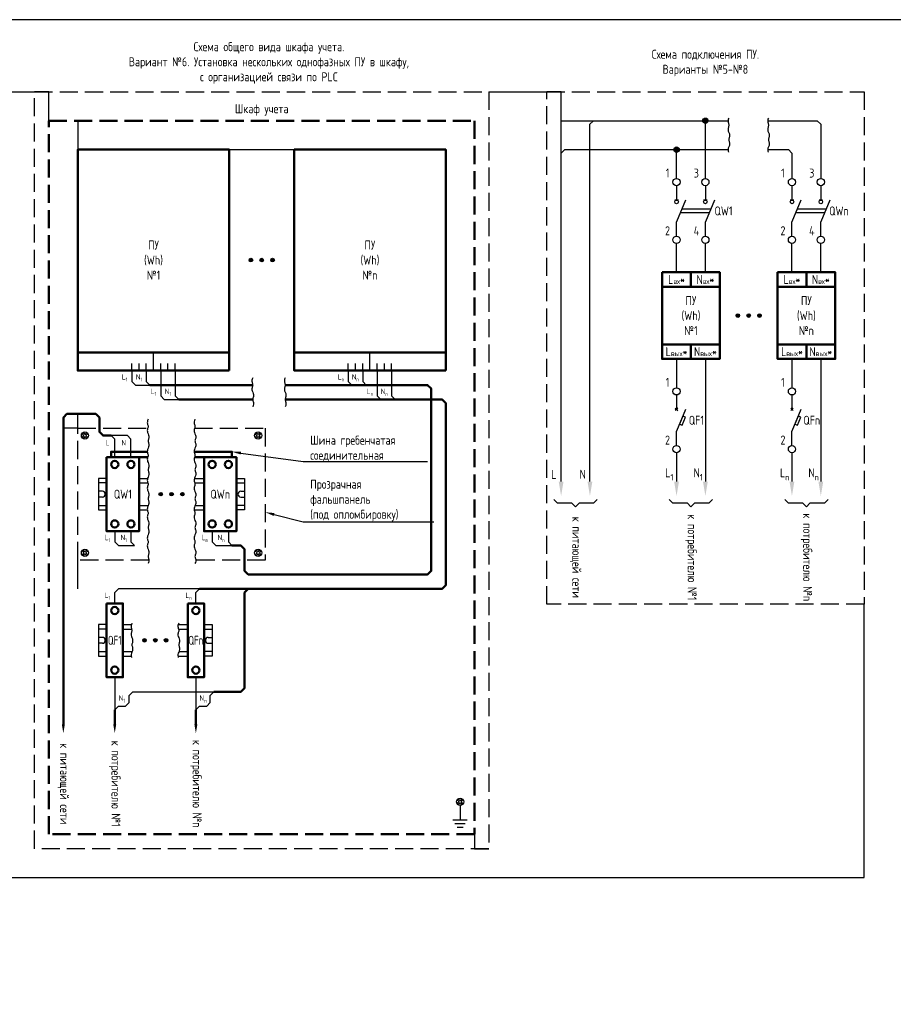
# Model space of a CAD drawing. Header units: millimetres. Extents: x -110 to 4101, y -10868 to 110.
# Tile 88 of 90: x 3459 to 3702, y -2337 to -2064. Entities that reach past the tile are written whole.
import ezdxf
from ezdxf import colors
from ezdxf.entities.mleader import LeaderData, LeaderLine
from ezdxf.math import Vec2, Vec3

# ---------------------------------------------------------------- set-up
doc = ezdxf.new("R2010")
doc.units = ezdxf.units.MM
doc.linetypes.add('GOST2.303 4', pattern=[7, 5, -2, 0])
doc.layers.add('01.Вспомогательный_слой', color=1, linetype='Continuous', plot=False)
doc.styles.add('ЭП', font='GOST.TTF')

msp = doc.modelspace()

# ---------------------------------------------------------------- hatches: boundary and pattern name
h = msp.add_hatch(color=256)
h.dxf.hatch_style = 1
edge = h.paths.add_edge_path()
edge.add_arc((3649.5, -2092), 0.75, 0, 360)
h = msp.add_hatch(color=256)
h.dxf.hatch_style = 1
edge = h.paths.add_edge_path()
edge.add_arc((3641.5, -2100), 0.75, 0, 360)
at = {"ltscale": 0.2}
h = msp.add_hatch(color=256, dxfattribs=at)
h.dxf.hatch_style = 1
edge = h.paths.add_edge_path()
edge.add_arc((3523.5, -2130.625), 0.5, 0, 360)
h = msp.add_hatch(color=256, dxfattribs=at)
h.dxf.hatch_style = 1
edge = h.paths.add_edge_path()
edge.add_arc((3526.5, -2130.625), 0.5, 0, 360)
h = msp.add_hatch(color=256, dxfattribs=at)
h.dxf.hatch_style = 1
edge = h.paths.add_edge_path()
edge.add_arc((3529.5, -2130.625), 0.5, 0, 360)
h = msp.add_hatch(color=256, dxfattribs=at)
h.dxf.hatch_style = 1
edge = h.paths.add_edge_path()
edge.add_arc((3658.5, -2146), 0.5, 0, 360)
h = msp.add_hatch(color=256, dxfattribs=at)
h.dxf.hatch_style = 1
edge = h.paths.add_edge_path()
edge.add_arc((3661.5, -2146), 0.5, 0, 360)
h = msp.add_hatch(color=256, dxfattribs=at)
h.dxf.hatch_style = 1
edge = h.paths.add_edge_path()
edge.add_arc((3664.5, -2146), 0.5, 0, 360)
h = msp.add_hatch(color=256, dxfattribs=at)
h.dxf.hatch_style = 1
edge = h.paths.add_edge_path()
edge.add_arc((3498.5, -2195.5), 0.5, 0, 360)
h = msp.add_hatch(color=256, dxfattribs=at)
h.dxf.hatch_style = 1
edge = h.paths.add_edge_path()
edge.add_arc((3501.5, -2195.5), 0.5, 0, 360)
h = msp.add_hatch(color=256, dxfattribs=at)
h.dxf.hatch_style = 1
edge = h.paths.add_edge_path()
edge.add_arc((3504.5, -2195.5), 0.5, 0, 360)
h = msp.add_hatch(color=256, dxfattribs=at)
h.dxf.hatch_style = 1
edge = h.paths.add_edge_path()
edge.add_arc((3494, -2236), 0.5, 0, 360)
h = msp.add_hatch(color=256, dxfattribs=at)
h.dxf.hatch_style = 1
edge = h.paths.add_edge_path()
edge.add_arc((3497, -2236), 0.5, 0, 360)
h = msp.add_hatch(color=256, dxfattribs=at)
h.dxf.hatch_style = 1
edge = h.paths.add_edge_path()
edge.add_arc((3500, -2236), 0.5, 0, 360)

# ---------------------------------------------------------------- linework, layer by layer
for p, q in [((3612.5, -2198), (3613.5, -2199)), ((3614.5, -2198), (3613.5, -2199)), ((3644.5, -2198), (3645.5, -2199)), ((3646.5, -2198), (3645.5, -2199)), ((3676.5, -2198), (3677.5, -2199)), ((3678.5, -2198), (3677.5, -2199))]:
    msp.add_line(p, q)
at = {"linetype": 'GOST2.303 4', "lineweight": 50}
msp.add_lwpolyline([(3467.5, -2092), (3585.5, -2092), (3585.5, -2289.75), (3467.5, -2289.75)], close=True, dxfattribs=at)
at = {"ltscale": 0.2}
for points in [[(3617.5, -2192), (3617.5, -2093), (3618.5, -2092), (3649.5, -2092)], [(3649.5, -2092), (3655.786, -2092)], [(3649.5, -2108), (3649.5, -2092)], [(3656, -2091.25), (3655.856, -2091.603), (3655.789, -2091.914), (3655.78, -2092.19), (3655.812, -2092.437), (3655.868, -2092.661), (3655.93, -2092.867), (3655.979, -2093.062), (3656, -2093.25), (3655.979, -2093.438), (3655.93, -2093.633), (3655.868, -2093.839), (3655.812, -2094.062), (3655.78, -2094.31), (3655.789, -2094.586), (3655.856, -2094.897), (3656, -2095.25)], [(3667, -2091.25), (3666.856, -2091.603), (3666.789, -2091.914), (3666.78, -2092.19), (3666.812, -2092.437), (3666.868, -2092.661), (3666.93, -2092.867), (3666.979, -2093.062), (3667, -2093.25), (3666.979, -2093.438), (3666.93, -2093.633), (3666.868, -2093.839), (3666.812, -2094.062), (3666.78, -2094.31), (3666.789, -2094.586), (3666.856, -2094.897), (3667, -2095.25)], [(3666.786, -2092), (3680.5, -2092), (3681.5, -2093), (3681.5, -2108)], [(3656, -2095.25), (3656.144, -2095.603), (3656.211, -2095.914), (3656.22, -2096.19), (3656.187, -2096.437), (3656.132, -2096.661), (3656.07, -2096.867), (3656.021, -2097.062), (3656, -2097.25), (3656.021, -2097.438), (3656.07, -2097.633), (3656.132, -2097.839), (3656.187, -2098.062), (3656.22, -2098.31), (3656.211, -2098.586), (3656.144, -2098.897), (3656, -2099.25)], [(3667, -2095.25), (3667.144, -2095.603), (3667.211, -2095.914), (3667.22, -2096.19), (3667.187, -2096.437), (3667.132, -2096.661), (3667.07, -2096.867), (3667.021, -2097.062), (3667, -2097.25), (3667.021, -2097.438), (3667.07, -2097.633), (3667.132, -2097.839), (3667.187, -2098.062), (3667.22, -2098.31), (3667.211, -2098.586), (3667.144, -2098.897), (3667, -2099.25)], [(3609.5, -2192), (3609.5, -2101), (3610.5, -2100), (3641.5, -2100)], [(3641.5, -2108), (3641.5, -2100)], [(3641.5, -2100), (3655.786, -2100)], [(3656, -2099.25), (3655.856, -2099.603), (3655.789, -2099.914), (3655.78, -2100.19), (3655.812, -2100.437), (3655.868, -2100.661), (3655.895, -2100.75)], [(3667, -2099.25), (3666.856, -2099.603), (3666.789, -2099.914), (3666.78, -2100.19), (3666.812, -2100.437), (3666.868, -2100.661), (3666.895, -2100.75)], [(3666.786, -2100), (3672.5, -2100), (3673.5, -2101), (3673.5, -2108)], [(3642, -2114), (3641, -2114)], [(3650, -2114), (3649, -2114)], [(3674, -2114), (3673, -2114)], [(3682, -2114), (3681, -2114)], [(3641.5, -2134), (3641.5, -2126)], [(3649.5, -2134), (3649.5, -2126)], [(3673.5, -2134), (3673.5, -2126)], [(3681.5, -2134), (3681.5, -2126)], [(3641.5, -2158), (3641.5, -2166)], [(3649.5, -2158), (3649.5, -2192)], [(3673.5, -2158), (3673.5, -2166)], [(3681.5, -2158), (3681.5, -2192)], [(3490.5, -2161.25), (3490.5, -2164.25), (3491.5, -2165.25), (3491.5, -2165.25)], [(3494.5, -2161.25), (3494.5, -2164.25), (3495.5, -2165.25), (3495.5, -2165.25)], [(3498.5, -2161.25), (3498.5, -2168.25), (3499.5, -2169.25), (3499.5, -2169.25)], [(3502.5, -2161.25), (3502.5, -2168.25), (3503.5, -2169.25), (3503.5, -2169.25)], [(3524, -2163.25), (3523.856, -2163.603), (3523.789, -2163.914), (3523.78, -2164.19), (3523.813, -2164.437), (3523.868, -2164.661), (3523.93, -2164.867), (3523.979, -2165.062), (3524, -2165.25), (3523.979, -2165.438), (3523.93, -2165.633), (3523.868, -2165.839), (3523.813, -2166.062), (3523.78, -2166.31), (3523.789, -2166.586), (3523.856, -2166.897), (3524, -2167.25)], [(3533, -2163.25), (3532.856, -2163.603), (3532.789, -2163.914), (3532.78, -2164.19), (3532.813, -2164.437), (3532.868, -2164.661), (3532.93, -2164.867), (3532.979, -2165.062), (3533, -2165.25), (3532.979, -2165.438), (3532.93, -2165.633), (3532.868, -2165.839), (3532.813, -2166.062), (3532.78, -2166.31), (3532.789, -2166.586), (3532.856, -2166.897), (3533, -2167.25)], [(3550.5, -2161.25), (3550.5, -2164.25), (3551.5, -2165.25), (3551.5, -2165.25)], [(3554.5, -2161.25), (3554.5, -2164.25), (3555.5, -2165.25), (3555.5, -2165.25)], [(3558.5, -2161.25), (3558.5, -2168.25), (3559.5, -2169.25), (3559.5, -2169.25)], [(3562.5, -2161.25), (3562.5, -2168.25), (3563.5, -2169.25), (3563.5, -2169.25)], [(3491.5, -2165.25), (3495.5, -2165.25)], [(3555.5, -2165.25), (3551.5, -2165.25)], [(3499.5, -2169.25), (3503.5, -2169.25)], [(3524, -2167.25), (3524.144, -2167.603), (3524.211, -2167.914), (3524.22, -2168.19), (3524.188, -2168.437), (3524.132, -2168.661), (3524.07, -2168.867), (3524.021, -2169.062), (3524, -2169.25), (3524.021, -2169.438), (3524.07, -2169.633), (3524.132, -2169.839), (3524.188, -2170.062), (3524.22, -2170.31), (3524.211, -2170.586), (3524.144, -2170.897), (3524, -2171.25)], [(3533, -2167.25), (3533.144, -2167.603), (3533.211, -2167.914), (3533.22, -2168.19), (3533.188, -2168.437), (3533.132, -2168.661), (3533.07, -2168.867), (3533.021, -2169.062), (3533, -2169.25), (3533.021, -2169.438), (3533.07, -2169.633), (3533.132, -2169.839), (3533.188, -2170.062), (3533.22, -2170.31), (3533.211, -2170.586), (3533.144, -2170.897), (3533, -2171.25)], [(3563.5, -2169.25), (3559.5, -2169.25)], [(3495, -2174.75), (3494.856, -2175.103), (3494.789, -2175.414), (3494.78, -2175.69), (3494.813, -2175.937), (3494.868, -2176.161), (3494.93, -2176.367), (3494.979, -2176.562), (3495, -2176.75), (3494.979, -2176.938), (3494.93, -2177.133), (3494.868, -2177.339), (3494.813, -2177.562), (3494.78, -2177.81), (3494.789, -2178.086), (3494.856, -2178.397), (3495, -2178.75)], [(3508, -2174.75), (3507.856, -2175.103), (3507.789, -2175.414), (3507.78, -2175.69), (3507.813, -2175.937), (3507.868, -2176.161), (3507.93, -2176.367), (3507.979, -2176.562), (3508, -2176.75), (3507.979, -2176.938), (3507.93, -2177.133), (3507.868, -2177.339), (3507.813, -2177.562), (3507.78, -2177.81), (3507.789, -2178.086), (3507.856, -2178.397), (3508, -2178.75)], [(3490.25, -2185.25), (3490.25, -2180.25), (3489.25, -2179.25), (3484.75, -2179.25)], [(3485.75, -2185.25), (3485.75, -2180.25), (3484.75, -2179.25), (3484.75, -2179.25)], [(3495, -2178.75), (3495.144, -2179.103), (3495.211, -2179.414), (3495.22, -2179.69), (3495.188, -2179.937), (3495.132, -2180.161), (3495.07, -2180.367), (3495.021, -2180.562), (3495, -2180.75), (3495.021, -2180.938), (3495.07, -2181.133), (3495.132, -2181.339), (3495.188, -2181.562), (3495.22, -2181.81), (3495.211, -2182.086), (3495.144, -2182.397), (3495, -2182.75)], [(3508, -2178.75), (3508.144, -2179.103), (3508.211, -2179.414), (3508.22, -2179.69), (3508.188, -2179.937), (3508.132, -2180.161), (3508.07, -2180.367), (3508.021, -2180.562), (3508, -2180.75), (3508.021, -2180.938), (3508.07, -2181.133), (3508.132, -2181.339), (3508.188, -2181.562), (3508.22, -2181.81), (3508.211, -2182.086), (3508.144, -2182.397), (3508, -2182.75)], [(3495, -2182.75), (3494.856, -2183.103), (3494.789, -2183.414), (3494.78, -2183.69), (3494.813, -2183.937), (3494.868, -2184.161), (3494.93, -2184.367), (3494.979, -2184.562), (3495, -2184.75), (3494.979, -2184.938), (3494.93, -2185.133), (3494.868, -2185.339), (3494.813, -2185.562), (3494.78, -2185.81), (3494.789, -2186.086), (3494.856, -2186.397), (3495, -2186.75)], [(3508, -2182.75), (3507.856, -2183.103), (3507.789, -2183.414), (3507.78, -2183.69), (3507.813, -2183.937), (3507.868, -2184.161), (3507.93, -2184.367), (3507.979, -2184.562), (3508, -2184.75), (3507.979, -2184.938), (3507.93, -2185.133), (3507.868, -2185.339), (3507.813, -2185.562), (3507.78, -2185.81), (3507.789, -2186.086), (3507.856, -2186.397), (3508, -2186.75)], [(3641.5, -2184), (3641.5, -2192)], [(3673.5, -2184), (3673.5, -2192)], [(3495, -2186.75), (3495.144, -2187.103), (3495.211, -2187.414), (3495.22, -2187.69), (3495.188, -2187.937), (3495.132, -2188.161), (3495.07, -2188.367), (3495.021, -2188.562), (3495, -2188.75), (3495.021, -2188.938), (3495.07, -2189.133), (3495.132, -2189.339), (3495.188, -2189.562), (3495.22, -2189.81), (3495.211, -2190.086), (3495.144, -2190.397), (3495, -2190.75)], [(3508, -2186.75), (3508.144, -2187.103), (3508.211, -2187.414), (3508.22, -2187.69), (3508.188, -2187.937), (3508.132, -2188.161), (3508.07, -2188.367), (3508.021, -2188.562), (3508, -2188.75), (3508.021, -2188.938), (3508.07, -2189.133), (3508.132, -2189.339), (3508.188, -2189.562), (3508.22, -2189.81), (3508.211, -2190.086), (3508.144, -2190.397), (3508, -2190.75)], [(3492.5, -2191.125), (3494.852, -2191.125)], [(3495, -2190.75), (3494.856, -2191.103), (3494.789, -2191.414), (3494.78, -2191.69), (3494.813, -2191.937), (3494.868, -2192.161), (3494.93, -2192.367), (3494.979, -2192.562), (3495, -2192.75), (3494.979, -2192.938), (3494.93, -2193.133), (3494.868, -2193.339), (3494.813, -2193.562), (3494.78, -2193.81), (3494.789, -2194.086), (3494.856, -2194.397), (3495, -2194.75)], [(3508, -2190.75), (3507.856, -2191.103), (3507.789, -2191.414), (3507.78, -2191.69), (3507.813, -2191.937), (3507.868, -2192.161), (3507.93, -2192.367), (3507.979, -2192.562), (3508, -2192.75), (3507.979, -2192.938), (3507.93, -2193.133), (3507.868, -2193.339), (3507.813, -2193.562), (3507.78, -2193.81), (3507.789, -2194.086), (3507.856, -2194.397), (3508, -2194.75)], [(3507.852, -2191.125), (3510.5, -2191.125)], [(3492.5, -2192.375), (3494.932, -2192.375)], [(3507.932, -2192.375), (3510.5, -2192.375)], [(3495, -2194.75), (3495.144, -2195.103), (3495.211, -2195.414), (3495.22, -2195.69), (3495.188, -2195.937), (3495.132, -2196.161), (3495.07, -2196.367), (3495.021, -2196.562), (3495, -2196.75), (3495.021, -2196.938), (3495.07, -2197.133), (3495.132, -2197.339), (3495.188, -2197.562), (3495.22, -2197.81), (3495.211, -2198.086), (3495.144, -2198.397), (3495, -2198.75)], [(3508, -2194.75), (3508.144, -2195.103), (3508.211, -2195.414), (3508.22, -2195.69), (3508.188, -2195.937), (3508.132, -2196.161), (3508.07, -2196.367), (3508.021, -2196.562), (3508, -2196.75), (3508.021, -2196.938), (3508.07, -2197.133), (3508.132, -2197.339), (3508.188, -2197.562), (3508.22, -2197.81), (3508.211, -2198.086), (3508.144, -2198.397), (3508, -2198.75)], [(3492.5, -2198.625), (3495.051, -2198.625)], [(3495, -2198.75), (3494.856, -2199.103), (3494.789, -2199.414), (3494.78, -2199.69), (3494.813, -2199.937), (3494.868, -2200.161), (3494.93, -2200.367), (3494.979, -2200.562), (3495, -2200.75), (3494.979, -2200.938), (3494.93, -2201.133), (3494.868, -2201.339), (3494.813, -2201.562), (3494.78, -2201.81), (3494.789, -2202.086), (3494.856, -2202.397), (3495, -2202.75)], [(3508, -2198.75), (3507.856, -2199.103), (3507.789, -2199.414), (3507.78, -2199.69), (3507.813, -2199.937), (3507.868, -2200.161), (3507.93, -2200.367), (3507.979, -2200.562), (3508, -2200.75), (3507.979, -2200.938), (3507.93, -2201.133), (3507.868, -2201.339), (3507.813, -2201.562), (3507.78, -2201.81), (3507.789, -2202.086), (3507.856, -2202.397), (3508, -2202.75)], [(3508.051, -2198.625), (3510.5, -2198.625)], [(3492.5, -2199.875), (3494.804, -2199.875)], [(3507.804, -2199.875), (3510.5, -2199.875)], [(3495, -2202.75), (3495.144, -2203.103), (3495.211, -2203.414), (3495.22, -2203.69), (3495.188, -2203.937), (3495.132, -2204.161), (3495.07, -2204.367), (3495.021, -2204.562), (3495, -2204.75), (3495.021, -2204.938), (3495.07, -2205.133), (3495.132, -2205.339), (3495.188, -2205.562), (3495.22, -2205.81), (3495.211, -2206.086), (3495.144, -2206.397), (3495, -2206.75)], [(3508, -2202.75), (3508.144, -2203.103), (3508.211, -2203.414), (3508.22, -2203.69), (3508.188, -2203.937), (3508.132, -2204.161), (3508.07, -2204.367), (3508.021, -2204.562), (3508, -2204.75), (3508.021, -2204.938), (3508.07, -2205.133), (3508.132, -2205.339), (3508.188, -2205.562), (3508.22, -2205.81), (3508.211, -2206.086), (3508.144, -2206.397), (3508, -2206.75)], [(3485.75, -2205.75), (3485.75, -2208.75), (3486.75, -2209.75), (3491.25, -2209.75)], [(3490.25, -2205.75), (3490.25, -2208.75), (3491.25, -2209.75), (3491.25, -2209.75)], [(3495, -2206.75), (3494.856, -2207.103), (3494.789, -2207.414), (3494.78, -2207.69), (3494.813, -2207.937), (3494.868, -2208.161), (3494.93, -2208.367), (3494.979, -2208.562), (3495, -2208.75), (3494.979, -2208.938), (3494.93, -2209.133), (3494.868, -2209.339), (3494.813, -2209.562), (3494.78, -2209.81), (3494.789, -2210.086), (3494.856, -2210.397), (3495, -2210.75)], [(3508, -2206.75), (3507.856, -2207.103), (3507.789, -2207.414), (3507.78, -2207.69), (3507.813, -2207.937), (3507.868, -2208.161), (3507.93, -2208.367), (3507.979, -2208.562), (3508, -2208.75), (3507.979, -2208.938), (3507.93, -2209.133), (3507.868, -2209.339), (3507.813, -2209.562), (3507.78, -2209.81), (3507.789, -2210.086), (3507.856, -2210.397), (3508, -2210.75)], [(3512.75, -2205.75), (3512.75, -2208.75), (3513.75, -2209.75), (3518.25, -2209.75)], [(3517.25, -2205.75), (3517.25, -2208.75), (3518.25, -2209.75), (3518.25, -2209.75)], [(3495, -2210.75), (3495.144, -2211.103), (3495.211, -2211.414), (3495.22, -2211.69), (3495.188, -2211.937), (3495.132, -2212.161), (3495.07, -2212.367), (3495.021, -2212.562), (3495, -2212.75), (3495.021, -2212.938), (3495.07, -2213.133), (3495.132, -2213.339), (3495.188, -2213.562), (3495.22, -2213.81), (3495.211, -2214.086), (3495.144, -2214.397), (3495, -2214.75)], [(3508, -2210.75), (3508.144, -2211.103), (3508.211, -2211.414), (3508.22, -2211.69), (3508.188, -2211.937), (3508.132, -2212.161), (3508.07, -2212.367), (3508.021, -2212.562), (3508, -2212.75), (3508.021, -2212.938), (3508.07, -2213.133), (3508.132, -2213.339), (3508.188, -2213.562), (3508.22, -2213.81), (3508.211, -2214.086), (3508.144, -2214.397), (3508, -2214.75)], [(3485.75, -2225.75), (3485.75, -2222.75), (3486.75, -2221.75), (3486.75, -2221.75)], [(3509.25, -2221.75), (3486.75, -2221.75)], [(3508.25, -2225.75), (3508.25, -2222.75), (3509.25, -2221.75), (3509.25, -2221.75)], [(3488, -2231.625), (3490.352, -2231.625)], [(3490.5, -2231.25), (3490.356, -2231.603), (3490.289, -2231.914), (3490.28, -2232.19), (3490.313, -2232.437), (3490.368, -2232.661), (3490.43, -2232.867), (3490.479, -2233.062), (3490.5, -2233.25), (3490.479, -2233.438), (3490.43, -2233.633), (3490.368, -2233.839), (3490.313, -2234.062), (3490.28, -2234.31), (3490.289, -2234.586), (3490.356, -2234.897), (3490.5, -2235.25)], [(3503.5, -2231.25), (3503.356, -2231.603), (3503.289, -2231.914), (3503.28, -2232.19), (3503.313, -2232.437), (3503.368, -2232.661), (3503.43, -2232.867), (3503.479, -2233.062), (3503.5, -2233.25), (3503.479, -2233.438), (3503.43, -2233.633), (3503.368, -2233.839), (3503.313, -2234.062), (3503.28, -2234.31), (3503.289, -2234.586), (3503.356, -2234.897), (3503.5, -2235.25)], [(3503.352, -2231.625), (3506, -2231.625)], [(3488, -2232.875), (3490.432, -2232.875)], [(3503.432, -2232.875), (3506, -2232.875)], [(3490.5, -2235.25), (3490.644, -2235.603), (3490.711, -2235.914), (3490.72, -2236.19), (3490.688, -2236.437), (3490.632, -2236.661), (3490.57, -2236.867), (3490.521, -2237.062), (3490.5, -2237.25), (3490.521, -2237.438), (3490.57, -2237.633), (3490.632, -2237.839), (3490.688, -2238.062), (3490.72, -2238.31), (3490.711, -2238.586), (3490.644, -2238.897), (3490.5, -2239.25)], [(3503.5, -2235.25), (3503.644, -2235.603), (3503.711, -2235.914), (3503.72, -2236.19), (3503.688, -2236.437), (3503.632, -2236.661), (3503.57, -2236.867), (3503.521, -2237.062), (3503.5, -2237.25), (3503.521, -2237.438), (3503.57, -2237.633), (3503.632, -2237.839), (3503.688, -2238.062), (3503.72, -2238.31), (3503.711, -2238.586), (3503.644, -2238.897), (3503.5, -2239.25)], [(3488, -2239.125), (3490.551, -2239.125)], [(3490.5, -2239.25), (3490.356, -2239.603), (3490.289, -2239.914), (3490.28, -2240.19), (3490.313, -2240.437), (3490.368, -2240.661), (3490.395, -2240.75)], [(3503.5, -2239.25), (3503.356, -2239.603), (3503.289, -2239.914), (3503.28, -2240.19), (3503.313, -2240.437), (3503.368, -2240.661), (3503.395, -2240.75)], [(3503.551, -2239.125), (3506, -2239.125)], [(3488, -2240.375), (3490.304, -2240.375)], [(3503.304, -2240.375), (3506, -2240.375)], [(3485.75, -2246.25), (3485.75, -2255.25)], [(3508.25, -2246.25), (3508.25, -2255.25)], [(3485.75, -2255.25), (3485.75, -2255.25), (3486.75, -2254.25), (3488.75, -2254.25), (3489.75, -2253.25), (3489.75, -2251.25), (3490.75, -2250.25), (3490.75, -2250.25)], [(3490.75, -2250.25), (3513.25, -2250.25)], [(3508.25, -2255.25), (3508.25, -2255.25), (3509.25, -2254.25), (3511.25, -2254.25), (3512.25, -2253.25), (3512.25, -2251.25), (3513.25, -2250.25), (3513.25, -2250.25)]]:
    msp.add_lwpolyline(points, dxfattribs=at)
at = {"lineweight": 50}
for points in [[(3517.5, -2161.25), (3475.5, -2161.25), (3475.5, -2100), (3517.5, -2100)], [(3577.5, -2161.25), (3535.5, -2161.25), (3535.5, -2100), (3577.5, -2100)], [(3483.5, -2185.25), (3492.5, -2185.25), (3492.5, -2205.75), (3483.5, -2205.75)], [(3510.5, -2185.25), (3519.5, -2185.25), (3519.5, -2205.75), (3510.5, -2205.75)], [(3483.5, -2225.75), (3488, -2225.75), (3488, -2246.25), (3483.5, -2246.25)], [(3506, -2225.75), (3510.5, -2225.75), (3510.5, -2246.25), (3506, -2246.25)]]:
    msp.add_lwpolyline(points, close=True, dxfattribs=at)
at = {"ltscale": 2}
for points in [[(3641.5, -2110), (3641.5, -2114)], [(3649.5, -2110), (3649.5, -2114)], [(3673.5, -2110), (3673.5, -2114)], [(3681.5, -2110), (3681.5, -2114)], [(3643.985, -2114), (3641.5, -2120)], [(3651.985, -2114), (3649.5, -2120)], [(3675.985, -2114), (3673.5, -2120)], [(3683.985, -2114), (3681.5, -2120)], [(3650.536, -2117.5), (3642.536, -2117.5)], [(3650.95, -2116.5), (3642.95, -2116.5)], [(3682.536, -2117.5), (3674.536, -2117.5)], [(3682.95, -2116.5), (3674.95, -2116.5)], [(3641.5, -2124), (3641.5, -2120)], [(3649.5, -2124), (3649.5, -2120)], [(3673.5, -2124), (3673.5, -2120)], [(3681.5, -2124), (3681.5, -2120)], [(3641.5, -2168), (3641.5, -2172)], [(3673.5, -2168), (3673.5, -2172)], [(3643.985, -2172), (3641.5, -2178)], [(3675.985, -2172), (3673.5, -2178)], [(3641.5, -2182), (3641.5, -2178)], [(3673.5, -2182), (3673.5, -2178)], [(3581.5, -2281.75), (3581.5, -2281.75), (3581.5, -2285.75)], [(3579.5, -2285.75), (3583.5, -2285.75)], [(3580.077, -2286.75), (3582.923, -2286.75)], [(3580.655, -2287.75), (3582.345, -2287.75)]]:
    msp.add_lwpolyline(points, dxfattribs=at)
at = {"lineweight": 50, "ltscale": 2}
for points in [[(3637.5, -2134), (3645.5, -2134), (3645.5, -2138), (3637.5, -2138)], [(3637.5, -2134), (3653.5, -2134), (3653.5, -2158), (3637.5, -2158)], [(3645.5, -2134), (3653.5, -2134), (3653.5, -2138), (3645.5, -2138)], [(3669.5, -2134), (3677.5, -2134), (3677.5, -2138), (3669.5, -2138)], [(3669.5, -2134), (3685.5, -2134), (3685.5, -2158), (3669.5, -2158)], [(3677.5, -2134), (3685.5, -2134), (3685.5, -2138), (3677.5, -2138)], [(3637.5, -2138), (3653.5, -2138), (3653.5, -2154), (3637.5, -2154)], [(3669.5, -2138), (3685.5, -2138), (3685.5, -2154), (3669.5, -2154)], [(3637.5, -2154), (3645.5, -2154), (3645.5, -2158), (3637.5, -2158)], [(3645.5, -2154), (3653.5, -2154), (3653.5, -2158), (3645.5, -2158)], [(3669.5, -2154), (3677.5, -2154), (3677.5, -2158), (3669.5, -2158)], [(3677.5, -2154), (3685.5, -2154), (3685.5, -2158), (3677.5, -2158)]]:
    msp.add_lwpolyline(points, close=True, dxfattribs=at)
at = {"lineweight": 50}
for points in [[(3475.5, -2156.25), (3517.5, -2156.25)], [(3535.5, -2156.25), (3577.5, -2156.25)], [(3495.5, -2165.25), (3524, -2165.25)], [(3533, -2165.25), (3572.5, -2165.25), (3573.5, -2166.25), (3573.5, -2216.75), (3572.5, -2217.75), (3522.75, -2217.75), (3521.75, -2216.75), (3521.75, -2210.75), (3520.75, -2209.75), (3518.25, -2209.75)], [(3503.5, -2169.25), (3524, -2169.25)], [(3509.25, -2221.75), (3576.5, -2221.75), (3577.5, -2220.75), (3577.5, -2170.25), (3576.5, -2169.25), (3533, -2169.25)], [(3484.75, -2179.25), (3482.5, -2179.25), (3481.5, -2178.25), (3481.5, -2174.25), (3480.5, -2173.25), (3472.5, -2173.25), (3471.5, -2174.25), (3471.5, -2182.75)], [(3471.5, -2182.75), (3471.5, -2259.25)], [(3494.895, -2185.25), (3484.75, -2185.25), (3484.75, -2183.75), (3494.788, -2183.75)], [(3507.788, -2183.75), (3518.25, -2183.75), (3518.25, -2185.25), (3507.895, -2185.25)], [(3513.25, -2250.25), (3520.75, -2250.25), (3521.75, -2249.25), (3521.75, -2222.75), (3522.75, -2221.75), (3522.75, -2221.75)], [(3485.75, -2255.25), (3485.75, -2259.25)], [(3508.25, -2255.25), (3508.25, -2259.25)]]:
    msp.add_lwpolyline(points, dxfattribs=at)
for points in [[(3475.5, -2156.25), (3475.5, -2161.25)], [(3535.5, -2156.25), (3535.5, -2161.25)], [(3641.854, -2171.646), (3641.146, -2172.354)], [(3641.146, -2171.646), (3641.854, -2172.354)], [(3673.854, -2171.646), (3673.146, -2172.354)], [(3673.146, -2171.646), (3673.854, -2172.354)], [(3477.217, -2179.25), (3476.793, -2178.826), (3477.076, -2178.543), (3477.5, -2178.967)], [(3477.5, -2179.533), (3477.076, -2179.957), (3476.793, -2179.674), (3477.217, -2179.25)], [(3477.5, -2178.967), (3477.924, -2178.543), (3478.207, -2178.826), (3477.783, -2179.25)], [(3477.783, -2179.25), (3478.207, -2179.674), (3477.924, -2179.957), (3477.5, -2179.533)], [(3525.5, -2178.967), (3525.076, -2178.543), (3524.793, -2178.826), (3525.217, -2179.25)], [(3525.217, -2179.25), (3524.793, -2179.674), (3525.076, -2179.957), (3525.5, -2179.533)], [(3525.783, -2179.25), (3526.207, -2178.826), (3525.924, -2178.543), (3525.5, -2178.967)], [(3525.5, -2179.533), (3525.924, -2179.957), (3526.207, -2179.674), (3525.783, -2179.25)], [(3483.5, -2191.125), (3481.25, -2191.125), (3481.25, -2199.875), (3483.5, -2199.875)], [(3519.5, -2191.125), (3521.75, -2191.125), (3521.75, -2199.875), (3519.5, -2199.875)], [(3483.5, -2192.375), (3481.25, -2192.375), (3481.25, -2198.625), (3483.5, -2198.625)], [(3519.5, -2192.375), (3521.75, -2192.375), (3521.75, -2198.625), (3519.5, -2198.625)], [(3482.313, -2194.687), (3481.25, -2194.687)], [(3482.313, -2196.312), (3481.25, -2196.312)], [(3520.688, -2194.687), (3521.75, -2194.687)], [(3520.688, -2196.312), (3521.75, -2196.312)], [(3612.5, -2198), (3608.5, -2198), (3607.5, -2197)], [(3619.5, -2197), (3618.5, -2198), (3614.5, -2198)], [(3644.5, -2198), (3640.5, -2198), (3639.5, -2197)], [(3651.5, -2197), (3650.5, -2198), (3646.5, -2198)], [(3676.5, -2198), (3672.5, -2198), (3671.5, -2197)], [(3683.5, -2197), (3682.5, -2198), (3678.5, -2198)], [(3477.5, -2211.467), (3477.076, -2211.043), (3476.793, -2211.326), (3477.217, -2211.75)], [(3477.217, -2211.75), (3476.793, -2212.174), (3477.076, -2212.457), (3477.5, -2212.033)], [(3477.783, -2211.75), (3478.207, -2211.326), (3477.924, -2211.043), (3477.5, -2211.467)], [(3477.5, -2212.033), (3477.924, -2212.457), (3478.207, -2212.174), (3477.783, -2211.75)], [(3525.217, -2211.75), (3524.793, -2211.326), (3525.076, -2211.043), (3525.5, -2211.467)], [(3525.5, -2212.033), (3525.076, -2212.457), (3524.793, -2212.174), (3525.217, -2211.75)], [(3525.5, -2211.467), (3525.924, -2211.043), (3526.207, -2211.326), (3525.783, -2211.75)], [(3525.783, -2211.75), (3526.207, -2212.174), (3525.924, -2212.457), (3525.5, -2212.033)], [(3483.5, -2231.625), (3481.25, -2231.625), (3481.25, -2240.375), (3483.5, -2240.375)], [(3510.5, -2231.625), (3512.75, -2231.625), (3512.75, -2240.375), (3510.5, -2240.375)], [(3483.5, -2232.875), (3481.25, -2232.875), (3481.25, -2239.125), (3483.5, -2239.125)], [(3510.5, -2232.875), (3512.75, -2232.875), (3512.75, -2239.125), (3510.5, -2239.125)], [(3482.313, -2235.188), (3481.25, -2235.188)], [(3482.313, -2236.813), (3481.25, -2236.813)], [(3511.688, -2235.188), (3512.75, -2235.188)], [(3511.688, -2236.813), (3512.75, -2236.813)], [(3581.5, -2280.467), (3581.076, -2280.043), (3580.793, -2280.326), (3581.217, -2280.75)], [(3581.217, -2280.75), (3580.793, -2281.174), (3581.076, -2281.457), (3581.5, -2281.033)], [(3581.783, -2280.75), (3582.207, -2280.326), (3581.924, -2280.043), (3581.5, -2280.467)], [(3581.5, -2281.033), (3581.924, -2281.457), (3582.207, -2281.174), (3581.783, -2280.75)]]:
    msp.add_lwpolyline(points)
at = {"ltscale": 2}
for points in [[(3643.202, -2173.891), (3642.283, -2176.109), (3643.023, -2176.415), (3643.941, -2174.197)], [(3675.202, -2173.891), (3674.283, -2176.109), (3675.023, -2176.415), (3675.941, -2174.197)]]:
    msp.add_lwpolyline(points, close=True, dxfattribs=at)
at = {"linetype": 'GOST2.303 4'}
for points in [[(3495.212, -2213.75), (3475.5, -2213.75), (3475.5, -2177.25), (3494.895, -2177.25)], [(3507.895, -2177.25), (3527.5, -2177.25), (3527.5, -2213.75), (3508.212, -2213.75)]]:
    msp.add_lwpolyline(points, dxfattribs=at)
at = {"ltscale": 2}
for centre, radius in [((3649.5, -2092), 0.75), ((3641.5, -2100), 0.75), ((3641.5, -2109), 1), ((3649.5, -2109), 1), ((3673.5, -2109), 1), ((3681.5, -2109), 1), ((3641.5, -2125), 1), ((3649.5, -2125), 1), ((3673.5, -2125), 1), ((3681.5, -2125), 1), ((3641.5, -2167), 1), ((3673.5, -2167), 1), ((3641.5, -2183), 1), ((3673.5, -2183), 1)]:
    msp.add_circle(centre, radius, dxfattribs=at)
at = {"ltscale": 0.2}
for centre in [(3641.5, -2114.5), (3649.5, -2114.5), (3673.5, -2114.5), (3681.5, -2114.5), (3523.5, -2130.625), (3526.5, -2130.625), (3529.5, -2130.625), (3658.5, -2146), (3661.5, -2146), (3664.5, -2146), (3498.5, -2195.5), (3501.5, -2195.5), (3504.5, -2195.5), (3494, -2236), (3497, -2236), (3500, -2236)]:
    msp.add_circle(centre, 0.5, dxfattribs=at)
for centre in [(3477.5, -2179.25), (3525.5, -2179.25), (3477.5, -2211.75), (3525.5, -2211.75), (3581.5, -2280.75)]:
    msp.add_circle(centre, 1)
at = {"lineweight": 50}
for centre in [(3485.75, -2187.25), (3490.25, -2187.25), (3512.75, -2187.25), (3517.25, -2187.25), (3485.75, -2203.75), (3490.25, -2203.75), (3512.75, -2203.75), (3517.25, -2203.75), (3485.75, -2227.75), (3508.25, -2227.75), (3485.75, -2244.25), (3508.25, -2244.25)]:
    msp.add_circle(centre, 1, dxfattribs=at)
for centre, start, end in [((3482.313, -2195.5), 270, 90), ((3520.688, -2195.5), 90, 270), ((3482.313, -2236), 270, 90), ((3511.688, -2236), 90, 270)]:
    msp.add_arc(centre, 0.812, start, end)
for points in [[(3610.167, -2192), (3608.833, -2192), (3609.5, -2196)], [(3618.167, -2192), (3616.833, -2192), (3617.5, -2196)], [(3642.167, -2192), (3640.833, -2192), (3641.5, -2196)], [(3650.167, -2192), (3648.833, -2192), (3649.5, -2196)], [(3674.167, -2192), (3672.833, -2192), (3673.5, -2196)], [(3682.167, -2192), (3680.833, -2192), (3681.5, -2196)], [(3471.917, -2259.25), (3471.083, -2259.25), (3471.5, -2261.75)], [(3486.167, -2259.25), (3485.333, -2259.25), (3485.75, -2261.75)], [(3508.667, -2259.25), (3507.833, -2259.25), (3508.25, -2261.75)]]:
    msp.add_solid(points)
at = {"layer": '01.Вспомогательный_слой', "ltscale": 0.2}
msp.add_lwpolyline([(2481.5, -2609.75), (4101.5, -2609.75), (4101.5, -2064), (2481.5, -2064)], close=True, dxfattribs=at)
for points in [[(3447.5, -2084), (3463.5, -2084)], [(3467.5, -2092), (3467.5, -2084), (3463.5, -2084)], [(3589.5, -2084), (3605.5, -2084)], [(3609.5, -2092), (3609.5, -2084), (3605.5, -2084)], [(3475.5, -2092), (3475.5, -2100)], [(3609.5, -2101), (3609.5, -2092), (3618.5, -2092)], [(3517.5, -2100), (3535.5, -2100)], [(3492.5, -2161.25), (3490.5, -2161.25), (3490.5, -2159.25)], [(3494.5, -2161.25), (3492.5, -2161.25), (3492.5, -2159.25)], [(3496.5, -2161.25), (3494.5, -2161.25), (3494.5, -2159.25)], [(3496.5, -2161.25), (3498.5, -2161.25), (3498.5, -2159.25)], [(3498.5, -2161.25), (3500.5, -2161.25), (3500.5, -2159.25)], [(3500.5, -2161.25), (3502.5, -2161.25), (3502.5, -2159.25)], [(3552.5, -2161.25), (3550.5, -2161.25), (3550.5, -2159.25)], [(3554.5, -2161.25), (3552.5, -2161.25), (3552.5, -2159.25)], [(3556.5, -2161.25), (3554.5, -2161.25), (3554.5, -2159.25)], [(3556.5, -2161.25), (3558.5, -2161.25), (3558.5, -2159.25)], [(3558.5, -2161.25), (3560.5, -2161.25), (3560.5, -2159.25)], [(3560.5, -2161.25), (3562.5, -2161.25), (3562.5, -2159.25)], [(3494.25, -2161.25), (3498.75, -2161.25)], [(3498.796, -2161.25), (3503.296, -2161.25)], [(3554.25, -2161.25), (3558.75, -2161.25)], [(3558.796, -2161.25), (3563.296, -2161.25)], [(3475.5, -2177.25), (3475.5, -2173.25)], [(3475.5, -2177.25), (3471.5, -2177.25)], [(3475.5, -2221.75), (3475.5, -2213.75)], [(3321.5, -2293.75), (3321.5, -2301.75), (3693.5, -2301.75), (3693.5, -2226)], [(3585.5, -2289.75), (3585.5, -2293.75), (3589.5, -2293.75)]]:
    msp.add_lwpolyline(points, dxfattribs=at)
at = {"layer": '01.Вспомогательный_слой', "linetype": 'GOST2.303 4'}
for points in [[(3463.5, -2084), (3589.5, -2084), (3589.5, -2293.75), (3463.5, -2293.75)], [(3605.5, -2084), (3693.5, -2084), (3693.5, -2226), (3605.5, -2226)]]:
    msp.add_lwpolyline(points, close=True, dxfattribs=at)
at = {"layer": '01.Вспомогательный_слой'}
for points in [[(3496.5, -2161.25), (3496.5, -2156.25)], [(3556.5, -2161.25), (3556.5, -2156.25)]]:
    msp.add_lwpolyline(points, dxfattribs=at)

# ---------------------------------------------------------------- texts
at = {"attachment_point": 5, "style": 'ЭП'}
for s, insert, char_height, width in [('Схема общего вида шкафа учета. ^JВариант №6. Установка нескольких однофазных ПУ в шкафу, ^Jс организацией связи по PLC', (3528.5, -2076), 2.5, 122), ('Схема подключения ПУ.^JВарианты №5-№8', (3649.5, -2076), 2.5, 88), ('Шкаф учета', (3526.5, -2089), 2.5, 118), ('1', (3639, -2106.5), 2.5, 5), ('3', (3647, -2106.5), 2.5, 5), ('1', (3671, -2106.5), 2.5, 5), ('3', (3679, -2106.5), 2.5, 5), ('QW1', (3654.528, -2117), 2.5, 10), ('QWn', (3686.528, -2117), 2.5, 10), ('2', (3639, -2122.5), 2.5, 5), ('4', (3647, -2122.5), 2.5, 5), ('2', (3671, -2122.5), 2.5, 5), ('4', (3679, -2122.5), 2.5, 5), ('ПУ \\P(Wh)\\P№1', (3496.5, -2130.625), 2.5, 42), ('ПУ \\P(Wh)\\P№n', (3556.5, -2130.625), 2.5, 42), ('L{\\H0.6x;вх}*', (3641.5, -2136), 2.5, 8), ('N{\\H0.6x;вх}*', (3649.5, -2136), 2.5, 8), ('L{\\H0.6x;вх}*', (3673.5, -2136), 2.5, 8), ('N{\\H0.6x;вх}*', (3681.5, -2136), 2.5, 8), ('ПУ \\P(Wh)\\P№1', (3645.5, -2146), 2.5, 16), ('ПУ \\P(Wh)\\P№n', (3677.5, -2146), 2.5, 16), ('L{\\H0.6x;вых}*', (3641.5, -2156), 2.5, 8), ('N{\\H0.6x;вых}*', (3649.5, -2156), 2.5, 8), ('L{\\H0.6x;вых}*', (3673.5, -2156), 2.5, 8), ('N{\\H0.6x;вых}*', (3681.5, -2156), 2.5, 8), ('\\A1;L{\\H0.7x;\\S^ 1;}', (3488.5, -2163.25), 1.5, 4), ('\\A1;N{\\H0.7x;\\S^ 1;}', (3492.5, -2163.25), 1.5, 4), ('\\A1;L{\\H0.7x;\\S^ n;}', (3548.5, -2163.25), 1.5, 4), ('\\A1;N{\\H0.7x;\\S^ n;}', (3552.5, -2163.25), 1.5, 4), ('1', (3639, -2164.5), 2.5, 5), ('1', (3671, -2164.5), 2.5, 5), ('\\A1;L{\\H0.7x;\\S^ 1;}', (3496.5, -2167.25), 1.5, 4), ('\\A1;N{\\H0.7x;\\S^ 1;}', (3500.5, -2167.25), 1.5, 4), ('\\A1;L{\\H0.7x;\\S^ n;}', (3556.5, -2167.25), 1.5, 4), ('\\A1;N{\\H0.7x;\\S^ n;}', (3560.5, -2167.25), 1.5, 4), ('QF1', (3647, -2175.018), 2.5, 10), ('QFn', (3679, -2175.018), 2.5, 10), ('2', (3639, -2180.5), 2.5, 5), ('2', (3671, -2180.5), 2.5, 5), ('L', (3483.75, -2181.25), 1.5, 4), ('N', (3488.25, -2181.25), 1.5, 4), ('L', (3607.5, -2190), 2.5, 4), ('N', (3615.5, -2190), 2.5, 4), ('\\A1;L{\\H0.7x;\\S^ 1;}', (3639.5, -2190), 2.5, 4), ('\\A1;N{\\H0.7x;\\S^ 1;}', (3647.5, -2190), 2.5, 4), ('\\A1;L{\\H0.7x;\\S^ n;}', (3671.5, -2190), 2.5, 4), ('\\A1;N{\\H0.7x;\\S^ n;}', (3679.5, -2190), 2.5, 4), ('QW1', (3488, -2195.5), 2.5, 9), ('QWn', (3515, -2195.5), 2.5, 9), ('\\A1;L{\\H0.7x;\\S^ 1;}', (3483.75, -2207.75), 1.5, 4), ('\\A1;N{\\H0.7x;\\S^ 1;}', (3488.25, -2207.75), 1.5, 4), ('\\A1;L{\\H0.7x;\\S^ n;}', (3510.75, -2207.75), 1.5, 4), ('\\A1;N{\\H0.7x;\\S^ n;}', (3515.25, -2207.75), 1.5, 4), ('\\A1;L{\\H0.7x;\\S^ 1;}', (3483.75, -2223.75), 1.5, 4), ('\\A1;L{\\H0.7x;\\S^ n;}', (3506.25, -2223.75), 1.5, 4), ('{\\W0.9;QF1}', (3485.75, -2236), 2.5, 4.5), ('{\\W0.9;QFn}', (3508.25, -2236), 2.5, 4.5), ('\\A1;N{\\H0.7x;\\S^ 1;}', (3487.75, -2252.25), 1.5, 4), ('\\A1;N{\\H0.7x;\\S^ n;}', (3510.25, -2252.25), 1.5, 4)]:
    msp.add_mtext(s, dxfattribs=dict(at, insert=insert, char_height=char_height, width=width))
at = {"char_height": 2.5, "width": 25.5, "attachment_point": 5, "rotation": 270, "style": 'ЭП'}
for s, insert in [('к потребителю №1', (3645.5, -2213)), ('к потребителю №n', (3677.5, -2213)), ('к питающей сети', (3613.5, -2213)), ('к потребителю №1', (3485.75, -2275.75)), ('к потребителю №n', (3508.25, -2275.75)), ('к питающей сети', (3471.5, -2275.75))]:
    msp.add_mtext(s, dxfattribs=dict(at, insert=insert))

# ---------------------------------------------------------------- leaders
ml = msp.add_multileader_mtext('Standard')
ml.set_content('{\\C256;Шина гребенчатая ^Jсоединительная}', color=250, style='ЭП')
ml.set_leader_properties()
ml.build(insert=Vec2(0, 0))
ml.multileader.update_dxf_attribs({"text_left_attachment_type": 5, "text_right_attachment_type": 5, "dogleg_length": 0, "arrow_head_size": 2.5})
ctx = ml.context
ctx.base_point, ctx.char_height, ctx.arrow_head_size, ctx.plane_origin = Vec3(3537.961, -2186.457), 2.5, 2.5, Vec3(3531.409, -2174.73)
ctx.left_attachment, ctx.right_attachment = 5, 5
notes = []
notes.append((ctx, [(0, (1, 1, 0), (3537.961, -2186.457), (1, 0), 0, [(0, [(3518.25, -2183.75)], 0, [])])]))
ctx.mtext.insert, ctx.mtext.flow_direction = Vec3(3539.961, -2179.291), 5
ml = msp.add_multileader_mtext('Standard')
ml.set_content('{\\C256;Прозрачная ^Jфальшпанель ^J(под опломбировку)}', color=250, style='ЭП')
ml.set_leader_properties()
ml.build(insert=Vec2(0, 0))
ml.multileader.update_dxf_attribs({"text_left_attachment_type": 5, "text_right_attachment_type": 5, "dogleg_length": 0, "arrow_head_size": 2.5})
ctx = ml.context
ctx.base_point, ctx.char_height, ctx.arrow_head_size, ctx.plane_origin = Vec3(3537.961, -2203.207), 2.5, 2.5, Vec3(3531.409, -2191.48)
ctx.left_attachment, ctx.right_attachment = 5, 5
notes.append((ctx, [(0, (1, 1, 0), (3537.961, -2203.207), (1, 0), 0, [(0, [(3527.5, -2200.5)], 0, [])])]))
ctx.mtext.insert, ctx.mtext.flow_direction = Vec3(3539.961, -2191.483), 5
for ctx, leaders in notes:
    for number, flags, end, landing, length, lines in leaders:
        leader = LeaderData()
        leader.index, (leader.has_last_leader_line, leader.has_dogleg_vector, leader.attachment_direction) = number, flags
        leader.last_leader_point, leader.dogleg_vector, leader.dogleg_length = Vec3(end), Vec3(landing), length
        for number, points, colour, breaks in lines:
            line = LeaderLine()
            line.index, line.vertices, line.color, line.breaks = number, Vec3.list(points), colors.encode_raw_color(colour), breaks
            leader.lines.append(line)
        ctx.leaders.append(leader)

doc.saveas('drawing.dxf')
